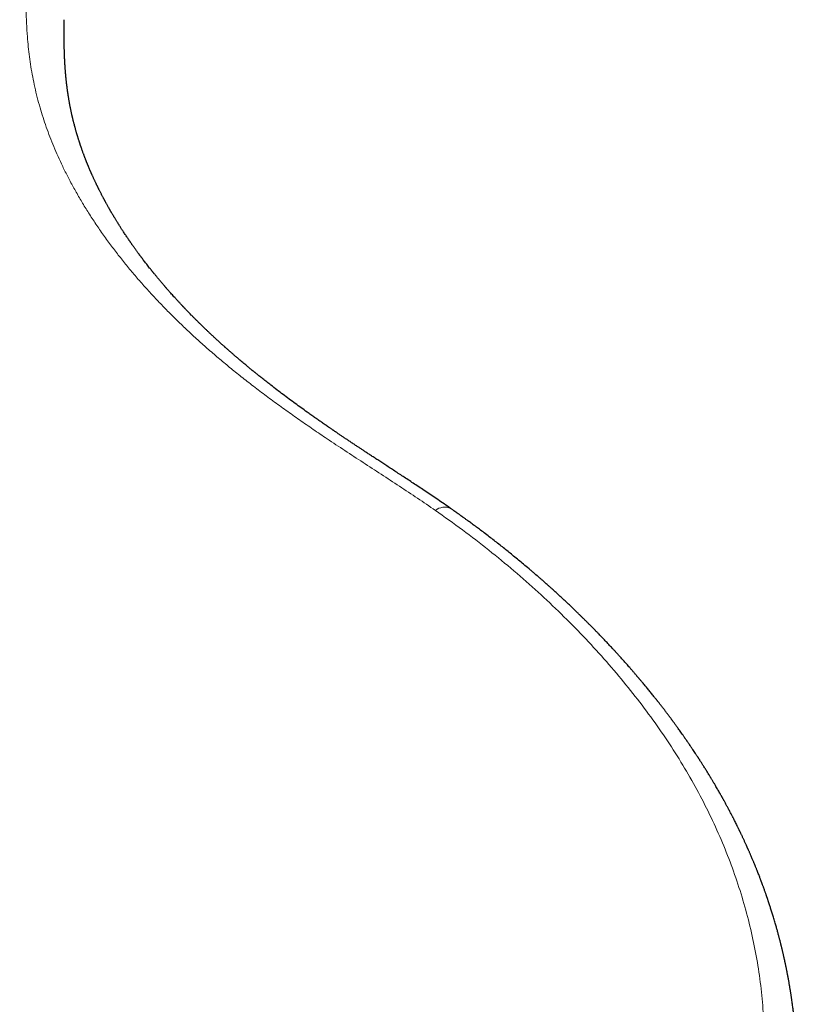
# Model space of a CAD drawing. Header units: millimetres. Extents: x 8 to 1023, y 12 to 832.
# Tile 57 of 256: x 653 to 699, y 332 to 391. Entities that reach past the tile are written whole.
import ezdxf

# ---------------------------------------------------------------- set-up
doc = ezdxf.new("R2010")
doc.units = ezdxf.units.MM

msp = doc.modelspace()

# ---------------------------------------------------------------- linework, layer by layer
at = {"color": 7, "linetype": 'Continuous', "lineweight": 30}
msp.add_line((655.377, 390.689), (655.377, 390.685), dxfattribs=at)
at = {"color": 8, "linetype": 'Continuous', "lineweight": 0}
msp.add_arc((677.996, 360.836), 0.88, 66.14956, 128.55305, dxfattribs=at)
for points, knots in [([(677.448, 361.524), (677.095, 361.767), (676.388, 362.252), (675.309, 362.964), (674.226, 363.671), (673.144, 364.373), (672.069, 365.077), (671.082, 365.732), (670.182, 366.341), (669.369, 366.902), (668.569, 367.467), (667.784, 368.036), (667.015, 368.611), (666.274, 369.181), (665.562, 369.746), (664.879, 370.307), (664.213, 370.871), (663.567, 371.438), (662.94, 372.009), (662.333, 372.583), (661.746, 373.158), (661.17, 373.745), (660.606, 374.343), (660.056, 374.951), (659.529, 375.559), (659.025, 376.168), (658.543, 376.777), (658.069, 377.404), (657.607, 378.048), (657.157, 378.709), (656.733, 379.368), (656.335, 380.024), (655.963, 380.677), (655.616, 381.327), (655.303, 381.955), (655.022, 382.562), (654.769, 383.148), (654.536, 383.73), (654.323, 384.308), (654.129, 384.883), (653.949, 385.47), (653.785, 386.07), (653.639, 386.682), (653.513, 387.289), (653.407, 387.891), (653.321, 388.489), (653.251, 389.082), (653.192, 389.746), (653.15, 390.479), (653.125, 391.279), (653.115, 392.076), (653.116, 392.604), (653.116, 392.869)], [0, 0, 0, 0, 0.023308, 0.046619, 0.069939, 0.093268, 0.116609, 0.139954, 0.158296, 0.176639, 0.194983, 0.213333, 0.231686, 0.250041, 0.267563, 0.285086, 0.302611, 0.32014, 0.337672, 0.355207, 0.372743, 0.39028, 0.408652, 0.427023, 0.445393, 0.463763, 0.482135, 0.500509, 0.520556, 0.540603, 0.56065, 0.580694, 0.600735, 0.620774, 0.640812, 0.659178, 0.677543, 0.695905, 0.714264, 0.732617, 0.750962, 0.770963, 0.79095, 0.810923, 0.830883, 0.850831, 0.870766, 0.890686, 0.91805, 0.94539, 0.972706, 1, 1, 1, 1]), ([(600.486, 361.524), (599.943, 361.139), (598.859, 360.37), (597.304, 359.168), (595.806, 357.934), (594.372, 356.669), (593.001, 355.374), (591.697, 354.053), (590.46, 352.707), (589.292, 351.339), (588.195, 349.95), (587.171, 348.54), (586.22, 347.111), (585.345, 345.663), (584.548, 344.198), (583.828, 342.714), (583.186, 341.212), (582.623, 339.694), (582.138, 338.161), (581.734, 336.614), (581.41, 335.054), (581.167, 333.484), (581.005, 331.906), (580.927, 330.323), (580.931, 328.735), (581.019, 327.15), (581.191, 325.568), (581.445, 323.993), (581.781, 322.428), (582.199, 320.873), (582.697, 319.332), (583.275, 317.807), (583.933, 316.301), (584.67, 314.815), (585.485, 313.352), (586.378, 311.914), (587.346, 310.501), (588.387, 309.116), (589.501, 307.759), (590.684, 306.433), (591.935, 305.138), (593.253, 303.876), (594.636, 302.65), (596.081, 301.46), (597.588, 300.309), (599.155, 299.199), (600.778, 298.13), (602.457, 297.106), (604.187, 296.126), (605.967, 295.193), (607.793, 294.308), (609.664, 293.472), (611.577, 292.687), (613.529, 291.955), (615.518, 291.276), (617.541, 290.653), (619.594, 290.086), (621.676, 289.577), (623.783, 289.126), (625.911, 288.733), (628.058, 288.399), (630.221, 288.125), (632.396, 287.91), (634.581, 287.757), (636.772, 287.664), (638.967, 287.633), (641.161, 287.664), (643.353, 287.757), (645.537, 287.911), (647.713, 288.125), (649.875, 288.4), (652.023, 288.734), (654.151, 289.126), (656.258, 289.578), (658.339, 290.087), (660.393, 290.653), (662.416, 291.277), (664.405, 291.955), (666.357, 292.688), (668.27, 293.473), (670.141, 294.308), (671.967, 295.193), (673.747, 296.126), (675.477, 297.106), (677.155, 298.13), (678.779, 299.199), (680.346, 300.309), (681.853, 301.46), (683.298, 302.65), (684.681, 303.877), (685.998, 305.138), (687.25, 306.433), (688.433, 307.76), (689.546, 309.117), (690.588, 310.502), (691.556, 311.915), (692.448, 313.354), (693.263, 314.817), (694, 316.303), (694.658, 317.809), (695.237, 319.333), (695.735, 320.873), (696.153, 322.428), (696.489, 323.994), (696.743, 325.569), (696.915, 327.151), (697.003, 328.736), (697.008, 330.323), (696.929, 331.907), (696.767, 333.485), (696.524, 335.055), (696.2, 336.614), (695.795, 338.161), (695.311, 339.694), (694.748, 341.213), (694.106, 342.714), (693.386, 344.199), (692.588, 345.664), (691.714, 347.112), (690.763, 348.541), (689.739, 349.95), (688.642, 351.34), (687.474, 352.708), (686.237, 354.054), (684.932, 355.375), (683.562, 356.67), (682.127, 357.935), (680.63, 359.168), (679.075, 360.37), (677.99, 361.14), (677.448, 361.524)], [0, 0, 0, 0, 0.007801, 0.015596, 0.023386, 0.031171, 0.038953, 0.046732, 0.05451, 0.062288, 0.070068, 0.077851, 0.085639, 0.093433, 0.101237, 0.109051, 0.116871, 0.124696, 0.132525, 0.140359, 0.148195, 0.156032, 0.163869, 0.171705, 0.179538, 0.187365, 0.195188, 0.203007, 0.210823, 0.218636, 0.226448, 0.234258, 0.242068, 0.249878, 0.257689, 0.2655, 0.273313, 0.281126, 0.28894, 0.296756, 0.304573, 0.312391, 0.32021, 0.328029, 0.335849, 0.343669, 0.351489, 0.359308, 0.367128, 0.374947, 0.382766, 0.390584, 0.398402, 0.406219, 0.414036, 0.421852, 0.429668, 0.437484, 0.445299, 0.453114, 0.460928, 0.468742, 0.476556, 0.484371, 0.492185, 0.5, 0.507814, 0.515629, 0.523443, 0.531257, 0.539072, 0.546886, 0.554701, 0.562516, 0.570332, 0.578148, 0.585965, 0.593782, 0.601599, 0.609416, 0.617234, 0.625053, 0.632872, 0.640692, 0.648511, 0.656331, 0.664151, 0.671971, 0.67979, 0.687609, 0.695427, 0.703244, 0.71106, 0.718874, 0.726687, 0.734499, 0.742311, 0.750122, 0.757932, 0.765742, 0.773552, 0.781363, 0.789177, 0.796993, 0.804811, 0.812634, 0.820461, 0.828293, 0.83613, 0.843969, 0.851806, 0.859641, 0.867474, 0.875304, 0.88313, 0.890949, 0.898762, 0.906565, 0.914361, 0.922149, 0.929932, 0.937712, 0.94549, 0.953268, 0.961047, 0.968829, 0.976614, 0.984404, 0.992199, 1, 1, 1, 1])]:
    msp.add_open_spline(points, degree=3, knots=knots, dxfattribs=at)
at = {"color": 7, "linetype": 'Continuous', "lineweight": 30}
for points, knots in [([(678.352, 361.641), (678.223, 361.73), (677.97, 361.906), (677.595, 362.162), (677.232, 362.409), (676.879, 362.645), (676.541, 362.87), (676.216, 363.086), (675.905, 363.291), (675.605, 363.487), (675.315, 363.677), (675.035, 363.86), (674.766, 364.036), (674.508, 364.205), (674.263, 364.365), (674.029, 364.518), (673.808, 364.663), (673.603, 364.798), (673.413, 364.923), (673.238, 365.038), (673.072, 365.148), (672.913, 365.253), (672.744, 365.365), (672.566, 365.484), (672.38, 365.608), (672.202, 365.727), (672.032, 365.841), (671.87, 365.951), (671.741, 366.037), (671.646, 366.102), (671.583, 366.145), (671.528, 366.182), (671.481, 366.214), (671.442, 366.241), (671.408, 366.264), (671.374, 366.287), (671.333, 366.315), (671.284, 366.348), (671.228, 366.387), (671.164, 366.431), (671.051, 366.508), (670.889, 366.62), (670.684, 366.762), (670.476, 366.907), (670.267, 367.053), (670.049, 367.207), (669.782, 367.396), (669.47, 367.62), (669.113, 367.879), (668.754, 368.144), (668.393, 368.414), (668.029, 368.69), (667.747, 368.907), (667.545, 369.064), (667.425, 369.158), (667.309, 369.249), (667.2, 369.335), (667.1, 369.415), (667.008, 369.488), (666.926, 369.554), (666.857, 369.609), (666.799, 369.656), (666.753, 369.693), (666.711, 369.727), (666.675, 369.756), (666.645, 369.781), (666.619, 369.802), (666.594, 369.822), (666.563, 369.847), (666.522, 369.881), (666.469, 369.925), (666.407, 369.975), (666.337, 370.034), (666.258, 370.099), (666.166, 370.175), (666.061, 370.263), (665.948, 370.358), (665.834, 370.454), (665.709, 370.561), (665.571, 370.679), (665.421, 370.809), (665.295, 370.919), (665.196, 371.006), (665.127, 371.066), (665.069, 371.118), (665.023, 371.158), (664.988, 371.19), (664.957, 371.217), (664.923, 371.247), (664.885, 371.281), (664.843, 371.319), (664.788, 371.369), (664.72, 371.43), (664.638, 371.505), (664.539, 371.595), (664.422, 371.702), (664.286, 371.828), (664.143, 371.962), (664.023, 372.074), (663.931, 372.162), (663.871, 372.219), (663.816, 372.271), (663.769, 372.316), (663.73, 372.355), (663.695, 372.388), (663.657, 372.424), (663.613, 372.468), (663.558, 372.521), (663.499, 372.579), (663.419, 372.657), (663.318, 372.757), (663.195, 372.879), (663.068, 373.006), (662.888, 373.19), (662.736, 373.345), (662.615, 373.471), (662.575, 373.513), (662.54, 373.55), (662.511, 373.58), (662.487, 373.605), (662.469, 373.625), (662.454, 373.641), (662.438, 373.657), (662.419, 373.678), (662.39, 373.709), (662.35, 373.751), (662.299, 373.805), (662.223, 373.887), (662.127, 373.991), (662.017, 374.111), (661.914, 374.223), (661.82, 374.327), (661.732, 374.426), (661.662, 374.505), (661.607, 374.567), (661.565, 374.614), (661.526, 374.658), (661.491, 374.698), (661.462, 374.732), (661.438, 374.759), (661.416, 374.785), (661.391, 374.814), (661.358, 374.851), (661.318, 374.899), (661.268, 374.957), (661.212, 375.022), (661.153, 375.092), (661.09, 375.166), (661.026, 375.243), (660.966, 375.314), (660.912, 375.379), (660.864, 375.438), (660.815, 375.497), (660.768, 375.554), (660.726, 375.606), (660.69, 375.65), (660.662, 375.685), (660.637, 375.716), (660.613, 375.746), (660.584, 375.782), (660.549, 375.826), (660.509, 375.876), (660.422, 375.985), (660.299, 376.142), (660.144, 376.342), (660.037, 376.484), (659.969, 376.574), (659.939, 376.614), (659.913, 376.649), (659.891, 376.678), (659.875, 376.7), (659.862, 376.717), (659.85, 376.734), (659.836, 376.753), (659.815, 376.781), (659.787, 376.819), (659.751, 376.868), (659.71, 376.925), (659.665, 376.987), (659.6, 377.076), (659.518, 377.192), (659.44, 377.301), (659.385, 377.38), (659.354, 377.425), (659.325, 377.466), (659.301, 377.501), (659.283, 377.527), (659.269, 377.547), (659.259, 377.562), (659.249, 377.576), (659.238, 377.592), (659.225, 377.611), (659.205, 377.64), (659.179, 377.679), (659.145, 377.729), (659.098, 377.798), (659.042, 377.881), (658.979, 377.977), (658.917, 378.07), (658.858, 378.16), (658.803, 378.245), (658.753, 378.324), (658.711, 378.389), (658.676, 378.445), (658.646, 378.492), (658.616, 378.54), (658.585, 378.59), (658.551, 378.644), (658.514, 378.704), (658.474, 378.768), (658.433, 378.836), (658.395, 378.899), (658.361, 378.955), (658.331, 379.005), (658.301, 379.056), (658.27, 379.107), (658.241, 379.156), (658.217, 379.197), (658.198, 379.23), (658.184, 379.255), (658.172, 379.275), (658.162, 379.292), (658.153, 379.308), (658.141, 379.327), (658.126, 379.354), (658.106, 379.388), (658.082, 379.43), (658.056, 379.477), (658.021, 379.538), (657.981, 379.609), (657.939, 379.684), (657.903, 379.749), (657.873, 379.804), (657.846, 379.854), (657.823, 379.896), (657.803, 379.932), (657.785, 379.965), (657.766, 380.001), (657.744, 380.042), (657.717, 380.092), (657.685, 380.152), (657.65, 380.22), (657.614, 380.289), (657.577, 380.36), (657.541, 380.431), (657.505, 380.501), (657.472, 380.567), (657.442, 380.628), (657.415, 380.682), (657.391, 380.73), (657.37, 380.774), (657.349, 380.815), (657.328, 380.859), (657.304, 380.908), (657.278, 380.963), (657.249, 381.025), (657.217, 381.091), (657.185, 381.16), (657.154, 381.227), (657.124, 381.294), (657.095, 381.357), (657.069, 381.413), (657.048, 381.461), (657.029, 381.503), (657.013, 381.54), (656.998, 381.574), (656.983, 381.608), (656.967, 381.645), (656.949, 381.686), (656.931, 381.729), (656.911, 381.774), (656.892, 381.819), (656.871, 381.869), (656.849, 381.922), (656.827, 381.973), (656.809, 382.018), (656.794, 382.055), (656.782, 382.084), (656.773, 382.107), (656.765, 382.126), (656.756, 382.147), (656.746, 382.173), (656.731, 382.209), (656.714, 382.253), (656.695, 382.301), (656.677, 382.346), (656.661, 382.387), (656.643, 382.433), (656.624, 382.483), (656.603, 382.537), (656.584, 382.587), (656.565, 382.637), (656.544, 382.694), (656.519, 382.762), (656.49, 382.842), (656.459, 382.928), (656.428, 383.016), (656.402, 383.09), (656.382, 383.149), (656.368, 383.191), (656.356, 383.226), (656.345, 383.258), (656.335, 383.289), (656.323, 383.323), (656.308, 383.369), (656.29, 383.425), (656.268, 383.492), (656.246, 383.563), (656.222, 383.638), (656.201, 383.707), (656.182, 383.769), (656.166, 383.82), (656.153, 383.865), (656.141, 383.906), (656.128, 383.948), (656.115, 383.993), (656.101, 384.043), (656.085, 384.098), (656.068, 384.158), (656.051, 384.223), (656.029, 384.302), (656.005, 384.392), (655.979, 384.49), (655.957, 384.575), (655.939, 384.649), (655.923, 384.712), (655.909, 384.771), (655.896, 384.825), (655.885, 384.874), (655.874, 384.918), (655.865, 384.957), (655.856, 384.996), (655.847, 385.037), (655.837, 385.083), (655.827, 385.13), (655.815, 385.183), (655.803, 385.24), (655.789, 385.305), (655.776, 385.37), (655.763, 385.435), (655.751, 385.497), (655.739, 385.557), (655.728, 385.613), (655.718, 385.666), (655.71, 385.713), (655.702, 385.756), (655.694, 385.798), (655.686, 385.844), (655.677, 385.896), (655.666, 385.959), (655.655, 386.029), (655.643, 386.102), (655.633, 386.167), (655.624, 386.224), (655.616, 386.274), (655.609, 386.32), (655.603, 386.362), (655.597, 386.405), (655.59, 386.455), (655.582, 386.512), (655.573, 386.577), (655.564, 386.643), (655.556, 386.709), (655.547, 386.777), (655.539, 386.849), (655.53, 386.923), (655.522, 387), (655.514, 387.072), (655.507, 387.138), (655.501, 387.199), (655.495, 387.257), (655.49, 387.312), (655.485, 387.357), (655.482, 387.394), (655.479, 387.426), (655.476, 387.459), (655.473, 387.495), (655.469, 387.544), (655.464, 387.607), (655.458, 387.685), (655.453, 387.754), (655.448, 387.815), (655.445, 387.863), (655.442, 387.907), (655.44, 387.947), (655.438, 387.981), (655.436, 388.014), (655.434, 388.048), (655.431, 388.084), (655.429, 388.129), (655.426, 388.181), (655.423, 388.242), (655.42, 388.305), (655.416, 388.372), (655.413, 388.443), (655.41, 388.513), (655.408, 388.581), (655.405, 388.643), (655.403, 388.698), (655.402, 388.748), (655.4, 388.797), (655.398, 388.848), (655.397, 388.904), (655.395, 388.966), (655.394, 389.03), (655.392, 389.095), (655.391, 389.16), (655.389, 389.229), (655.388, 389.3), (655.387, 389.374), (655.386, 389.444), (655.385, 389.506), (655.384, 389.555), (655.384, 389.597), (655.383, 389.627), (655.383, 389.649), (655.383, 389.663), (655.383, 389.679), (655.383, 389.699), (655.382, 389.725), (655.382, 389.759), (655.382, 389.799), (655.381, 389.845), (655.381, 389.899), (655.381, 389.959), (655.38, 390.026), (655.38, 390.1), (655.38, 390.181), (655.38, 390.269), (655.38, 390.363), (655.379, 390.464), (655.38, 390.572), (655.38, 390.647), (655.38, 390.685)], [0, 0, 0, 0, 0.008796, 0.017292, 0.025493, 0.033404, 0.04103, 0.048246, 0.055193, 0.061876, 0.068296, 0.07458, 0.080596, 0.086346, 0.091832, 0.097057, 0.10202, 0.106725, 0.110906, 0.11486, 0.118591, 0.122186, 0.125678, 0.130098, 0.134343, 0.138415, 0.142315, 0.146042, 0.149597, 0.151208, 0.152672, 0.153949, 0.155041, 0.155947, 0.156622, 0.157393, 0.158347, 0.159483, 0.160802, 0.162304, 0.163948, 0.168681, 0.173707, 0.178442, 0.18341, 0.18861, 0.194043, 0.202582, 0.21128, 0.220132, 0.229139, 0.238299, 0.247614, 0.250722, 0.253846, 0.256908, 0.259749, 0.262367, 0.264761, 0.266931, 0.268878, 0.27025, 0.271485, 0.272582, 0.273541, 0.274362, 0.275046, 0.275615, 0.276351, 0.277505, 0.278946, 0.280618, 0.28252, 0.284651, 0.287013, 0.290073, 0.293206, 0.296346, 0.299492, 0.303698, 0.307915, 0.31214, 0.314427, 0.316404, 0.318072, 0.319431, 0.320341, 0.321153, 0.322117, 0.323243, 0.324489, 0.325812, 0.328042, 0.33046, 0.333065, 0.336836, 0.340893, 0.345229, 0.349845, 0.351805, 0.353708, 0.35539, 0.35685, 0.358087, 0.359103, 0.360083, 0.361599, 0.363312, 0.365211, 0.3672, 0.370925, 0.374869, 0.379021, 0.383215, 0.392593, 0.394064, 0.395429, 0.396607, 0.397599, 0.398404, 0.399023, 0.399459, 0.399946, 0.400623, 0.401491, 0.402915, 0.404664, 0.406741, 0.410849, 0.414715, 0.418333, 0.421705, 0.424839, 0.427836, 0.429373, 0.43088, 0.432354, 0.433681, 0.434759, 0.435575, 0.436353, 0.437282, 0.438362, 0.43999, 0.441873, 0.444006, 0.446286, 0.44867, 0.451158, 0.45375, 0.455593, 0.457485, 0.459426, 0.461363, 0.463056, 0.464474, 0.465618, 0.466489, 0.467414, 0.468582, 0.469994, 0.47165, 0.473482, 0.480633, 0.486909, 0.493073, 0.494438, 0.495784, 0.496949, 0.497891, 0.498607, 0.499095, 0.499588, 0.500217, 0.500983, 0.502315, 0.503927, 0.505817, 0.5079, 0.51003, 0.514553, 0.519268, 0.520789, 0.522321, 0.523693, 0.524837, 0.525751, 0.526339, 0.526768, 0.52719, 0.527723, 0.528367, 0.529123, 0.530535, 0.532221, 0.534098, 0.537324, 0.540479, 0.543564, 0.546577, 0.549442, 0.552036, 0.554357, 0.556001, 0.557574, 0.559093, 0.560721, 0.562553, 0.56455, 0.566721, 0.568992, 0.571356, 0.572984, 0.574654, 0.576366, 0.578119, 0.579814, 0.581276, 0.58226, 0.583098, 0.583791, 0.584338, 0.584779, 0.585385, 0.586293, 0.58746, 0.588885, 0.590532, 0.592147, 0.595086, 0.597717, 0.599806, 0.601658, 0.603336, 0.604851, 0.605944, 0.607006, 0.608225, 0.60961, 0.611162, 0.613402, 0.615724, 0.618113, 0.620505, 0.62296, 0.625429, 0.627707, 0.629773, 0.631628, 0.633288, 0.634739, 0.636142, 0.63761, 0.639297, 0.641202, 0.643324, 0.645706, 0.648071, 0.650419, 0.65275, 0.655024, 0.656992, 0.658662, 0.660038, 0.661367, 0.662499, 0.663693, 0.664948, 0.666358, 0.668002, 0.669456, 0.671054, 0.672796, 0.674681, 0.676655, 0.678197, 0.679487, 0.680523, 0.681306, 0.681842, 0.682569, 0.683496, 0.684624, 0.686442, 0.688154, 0.689739, 0.691196, 0.692527, 0.694611, 0.696527, 0.698325, 0.700018, 0.701836, 0.704446, 0.707329, 0.710466, 0.713677, 0.716796, 0.718502, 0.720028, 0.721308, 0.722348, 0.723427, 0.724679, 0.726104, 0.728375, 0.730822, 0.733405, 0.736126, 0.738963, 0.741041, 0.742895, 0.744526, 0.745971, 0.747451, 0.749149, 0.750953, 0.752956, 0.75517, 0.757593, 0.76013, 0.763961, 0.767592, 0.771019, 0.773503, 0.775868, 0.778083, 0.780104, 0.781932, 0.783567, 0.785038, 0.786358, 0.787919, 0.789692, 0.791487, 0.793267, 0.795578, 0.797981, 0.800528, 0.802923, 0.805339, 0.807607, 0.809726, 0.811699, 0.813561, 0.815074, 0.816589, 0.818331, 0.820313, 0.822536, 0.825513, 0.828274, 0.83082, 0.83291, 0.834823, 0.836557, 0.838111, 0.839677, 0.841428, 0.843771, 0.846285, 0.848798, 0.851304, 0.85389, 0.8566, 0.859477, 0.862439, 0.865354, 0.867722, 0.870057, 0.872348, 0.874441, 0.876288, 0.877567, 0.878724, 0.879968, 0.881343, 0.882848, 0.885615, 0.888568, 0.891686, 0.893602, 0.89549, 0.897184, 0.898678, 0.899994, 0.901154, 0.90241, 0.903795, 0.905311, 0.907486, 0.90977, 0.912117, 0.914703, 0.917363, 0.920092, 0.922683, 0.925013, 0.927107, 0.928933, 0.930653, 0.932529, 0.934665, 0.936975, 0.939445, 0.941766, 0.944197, 0.946737, 0.949386, 0.952146, 0.954976, 0.957134, 0.95898, 0.960512, 0.961729, 0.962366, 0.962864, 0.963349, 0.964072, 0.96504, 0.966252, 0.967708, 0.96941, 0.971357, 0.973549, 0.975988, 0.978674, 0.981606, 0.984786, 0.988215, 0.991893, 0.995821, 1, 1, 1, 1]), ([(698.952, 327.51), (698.953, 327.549), (698.953, 327.632), (698.954, 327.758), (698.954, 327.873), (698.954, 327.973), (698.954, 328.057), (698.953, 328.136), (698.952, 328.207), (698.952, 328.269), (698.951, 328.322), (698.95, 328.365), (698.95, 328.399), (698.949, 328.43), (698.949, 328.466), (698.948, 328.512), (698.946, 328.583), (698.944, 328.674), (698.941, 328.779), (698.938, 328.877), (698.935, 328.967), (698.933, 329.039), (698.931, 329.093), (698.929, 329.132), (698.928, 329.167), (698.926, 329.2), (698.925, 329.229), (698.924, 329.258), (698.922, 329.293), (698.92, 329.338), (698.918, 329.394), (698.915, 329.458), (698.911, 329.525), (698.907, 329.596), (698.903, 329.668), (698.899, 329.74), (698.895, 329.811), (698.891, 329.881), (698.887, 329.947), (698.883, 330.004), (698.88, 330.047), (698.878, 330.081), (698.875, 330.111), (698.873, 330.147), (698.87, 330.191), (698.866, 330.245), (698.86, 330.32), (698.853, 330.412), (698.845, 330.516), (698.836, 330.621), (698.827, 330.726), (698.817, 330.828), (698.809, 330.919), (698.802, 330.992), (698.796, 331.054), (698.79, 331.11), (698.784, 331.172), (698.776, 331.24), (698.767, 331.33), (698.755, 331.439), (698.741, 331.562), (698.727, 331.68), (698.714, 331.79), (698.699, 331.906), (698.683, 332.032), (698.664, 332.173), (698.644, 332.321), (698.625, 332.452), (698.61, 332.561), (698.598, 332.641), (698.587, 332.715), (698.575, 332.789), (698.563, 332.868), (698.55, 332.953), (698.535, 333.043), (698.52, 333.137), (698.504, 333.233), (698.488, 333.322), (698.474, 333.404), (698.461, 333.479), (698.448, 333.553), (698.435, 333.626), (698.424, 333.688), (698.414, 333.739), (698.407, 333.778), (698.401, 333.812), (698.395, 333.843), (698.389, 333.872), (698.383, 333.903), (698.376, 333.943), (698.366, 333.993), (698.355, 334.052), (698.343, 334.114), (698.33, 334.176), (698.317, 334.243), (698.303, 334.313), (698.288, 334.387), (698.273, 334.458), (698.259, 334.526), (698.247, 334.581), (698.238, 334.624), (698.231, 334.657), (698.225, 334.686), (698.219, 334.712), (698.213, 334.739), (698.207, 334.77), (698.198, 334.81), (698.187, 334.86), (698.175, 334.916), (698.161, 334.977), (698.148, 335.036), (698.133, 335.102), (698.116, 335.174), (698.099, 335.249), (698.082, 335.322), (698.065, 335.391), (698.049, 335.457), (698.035, 335.518), (698.022, 335.57), (698.011, 335.615), (698.001, 335.656), (697.99, 335.702), (697.975, 335.759), (697.958, 335.829), (697.937, 335.909), (697.916, 335.991), (697.895, 336.072), (697.875, 336.151), (697.851, 336.241), (697.825, 336.339), (697.796, 336.445), (697.768, 336.547), (697.74, 336.649), (697.71, 336.755), (697.678, 336.868), (697.641, 336.996), (697.6, 337.134), (697.558, 337.275), (697.519, 337.406), (697.481, 337.528), (697.445, 337.645), (697.408, 337.761), (697.373, 337.87), (697.339, 337.976), (697.305, 338.081), (697.268, 338.194), (697.234, 338.296), (697.205, 338.38), (697.185, 338.44), (697.167, 338.493), (697.152, 338.537), (697.14, 338.573), (697.129, 338.605), (697.117, 338.64), (697.102, 338.682), (697.084, 338.734), (697.062, 338.795), (697.039, 338.862), (697.016, 338.927), (696.995, 338.986), (696.976, 339.038), (696.956, 339.092), (696.936, 339.148), (696.915, 339.205), (696.894, 339.261), (696.876, 339.312), (696.86, 339.354), (696.848, 339.387), (696.839, 339.411), (696.831, 339.431), (696.824, 339.452), (696.815, 339.474), (696.803, 339.508), (696.785, 339.554), (696.762, 339.615), (696.733, 339.69), (696.699, 339.781), (696.657, 339.887), (696.612, 340.003), (696.571, 340.107), (696.535, 340.196), (696.506, 340.269), (696.476, 340.342), (696.448, 340.41), (696.425, 340.468), (696.402, 340.524), (696.376, 340.585), (696.346, 340.659), (696.313, 340.737), (696.277, 340.822), (696.237, 340.917), (696.199, 341.005), (696.165, 341.084), (696.136, 341.152), (696.105, 341.222), (696.075, 341.29), (696.049, 341.35), (696.028, 341.396), (696.014, 341.429), (696.002, 341.455), (695.99, 341.481), (695.977, 341.512), (695.961, 341.547), (695.94, 341.594), (695.912, 341.656), (695.878, 341.73), (695.843, 341.807), (695.808, 341.883), (695.774, 341.958), (695.74, 342.031), (695.705, 342.104), (695.671, 342.177), (695.638, 342.247), (695.608, 342.31), (695.582, 342.363), (695.561, 342.407), (695.545, 342.442), (695.53, 342.473), (695.513, 342.507), (695.492, 342.55), (695.468, 342.6), (695.439, 342.658), (695.397, 342.744), (695.344, 342.851), (695.284, 342.973), (695.228, 343.082), (695.178, 343.181), (695.135, 343.265), (695.096, 343.342), (695.058, 343.416), (695.015, 343.498), (694.967, 343.59), (694.916, 343.687), (694.866, 343.781), (694.819, 343.869), (694.775, 343.95), (694.731, 344.033), (694.686, 344.115), (694.641, 344.197), (694.601, 344.271), (694.565, 344.335), (694.536, 344.389), (694.51, 344.435), (694.487, 344.477), (694.464, 344.517), (694.44, 344.56), (694.413, 344.609), (694.382, 344.664), (694.317, 344.777), (694.22, 344.947), (694.119, 345.121), (694.046, 345.246), (694.002, 345.319), (693.959, 345.393), (693.917, 345.463), (693.879, 345.528), (693.845, 345.583), (693.817, 345.63), (693.79, 345.674), (693.761, 345.722), (693.728, 345.777), (693.687, 345.845), (693.637, 345.925), (693.582, 346.016), (693.524, 346.109), (693.465, 346.202), (693.406, 346.296), (693.351, 346.384), (693.3, 346.465), (693.254, 346.537), (693.211, 346.605), (693.172, 346.665), (693.139, 346.716), (693.11, 346.76), (693.086, 346.798), (693.062, 346.835), (693.036, 346.875), (693.005, 346.922), (692.97, 346.975), (692.923, 347.047), (692.863, 347.138), (692.79, 347.248), (692.723, 347.349), (692.661, 347.44), (692.607, 347.519), (692.553, 347.599), (692.502, 347.673), (692.458, 347.738), (692.424, 347.787), (692.4, 347.823), (692.381, 347.85), (692.361, 347.879), (692.334, 347.918), (692.299, 347.969), (692.257, 348.029), (692.196, 348.116), (692.121, 348.222), (692.036, 348.342), (691.957, 348.453), (691.885, 348.553), (691.819, 348.645), (691.758, 348.728), (691.702, 348.805), (691.651, 348.876), (691.605, 348.938), (691.569, 348.987), (691.542, 349.024), (691.521, 349.052), (691.497, 349.084), (691.469, 349.122), (691.43, 349.174), (691.382, 349.239), (691.326, 349.313), (691.27, 349.388), (691.214, 349.462), (691.158, 349.536), (691.101, 349.61), (691.023, 349.713), (690.919, 349.847), (690.817, 349.978), (690.742, 350.074), (690.7, 350.127), (690.667, 350.17), (690.642, 350.202), (690.621, 350.228), (690.602, 350.253), (690.578, 350.283), (690.548, 350.32), (690.513, 350.364), (690.472, 350.416), (690.418, 350.483), (690.351, 350.568), (690.271, 350.666), (690.19, 350.766), (690.11, 350.865), (690.03, 350.962), (689.95, 351.059), (689.871, 351.154), (689.801, 351.239), (689.739, 351.313), (689.688, 351.373), (689.642, 351.428), (689.602, 351.476), (689.567, 351.517), (689.538, 351.552), (689.51, 351.584), (689.481, 351.618), (689.446, 351.66), (689.403, 351.71), (689.352, 351.769), (689.296, 351.835), (689.237, 351.904), (689.176, 351.974), (689.116, 352.043), (689.056, 352.112), (688.953, 352.23), (688.808, 352.395), (688.653, 352.57), (688.531, 352.705), (688.442, 352.804), (688.367, 352.886), (688.309, 352.95), (688.27, 352.993), (688.239, 353.027), (688.215, 353.053), (688.194, 353.077), (688.17, 353.103), (688.14, 353.135), (688.104, 353.175), (688.06, 353.222), (688.011, 353.275), (687.942, 353.35), (687.854, 353.444), (687.751, 353.555), (687.648, 353.664), (687.547, 353.77), (687.45, 353.872), (687.355, 353.971), (687.263, 354.067), (687.182, 354.151), (687.114, 354.222), (687.059, 354.278), (687.012, 354.326), (686.972, 354.367), (686.937, 354.403), (686.886, 354.455), (686.813, 354.529), (686.71, 354.633), (686.592, 354.752), (686.459, 354.885), (686.329, 355.014), (686.204, 355.138), (686.084, 355.256), (685.957, 355.379), (685.824, 355.508), (685.681, 355.645), (685.528, 355.792), (685.365, 355.947), (685.192, 356.109), (685.009, 356.279), (684.816, 356.458), (684.646, 356.614), (684.503, 356.744), (684.388, 356.848), (684.271, 356.954), (684.154, 357.058), (684.043, 357.157), (683.94, 357.248), (683.848, 357.329), (683.765, 357.402), (683.693, 357.466), (683.63, 357.52), (683.578, 357.566), (683.538, 357.601), (683.509, 357.626), (683.486, 357.646), (683.463, 357.666), (683.435, 357.69), (683.402, 357.718), (683.36, 357.755), (683.307, 357.8), (683.244, 357.854), (683.172, 357.916), (683.094, 357.982), (682.931, 358.121), (682.601, 358.399), (682.207, 358.724), (681.833, 359.028), (681.564, 359.244), (681.288, 359.463), (681.006, 359.683), (680.719, 359.905), (680.428, 360.128), (680.189, 360.309), (680.007, 360.445), (679.884, 360.537), (679.761, 360.628), (679.642, 360.716), (679.531, 360.797), (679.432, 360.87), (679.344, 360.934), (679.267, 360.989), (679.202, 361.037), (679.148, 361.075), (679.106, 361.106), (679.079, 361.125), (679.064, 361.136), (679.056, 361.142), (679.045, 361.15), (679.027, 361.163), (679, 361.182), (678.965, 361.207), (678.922, 361.238), (678.864, 361.279), (678.791, 361.331), (678.701, 361.395), (678.597, 361.469), (678.479, 361.552), (678.396, 361.61), (678.352, 361.641)], [0, 0, 0, 0, 0.002962, 0.006188, 0.009678, 0.01186, 0.01413, 0.016278, 0.018173, 0.019815, 0.021204, 0.02234, 0.023223, 0.023897, 0.024828, 0.026021, 0.027475, 0.0304, 0.033141, 0.035688, 0.03804, 0.040188, 0.041282, 0.042291, 0.043216, 0.044056, 0.044812, 0.045494, 0.046365, 0.047534, 0.049004, 0.050767, 0.05256, 0.05425, 0.056307, 0.058186, 0.059889, 0.061891, 0.063616, 0.065098, 0.066337, 0.067028, 0.067738, 0.068675, 0.06984, 0.071235, 0.072858, 0.075721, 0.078469, 0.081056, 0.083982, 0.086665, 0.089054, 0.09114, 0.092421, 0.093879, 0.095515, 0.09733, 0.099255, 0.102608, 0.105843, 0.108947, 0.111857, 0.114567, 0.118036, 0.121793, 0.125715, 0.129747, 0.132122, 0.134226, 0.136064, 0.137956, 0.140109, 0.142286, 0.144678, 0.147213, 0.149745, 0.152272, 0.154252, 0.156229, 0.158203, 0.160169, 0.161984, 0.163137, 0.164171, 0.165085, 0.16588, 0.166568, 0.167375, 0.168391, 0.169748, 0.171355, 0.173037, 0.174687, 0.176304, 0.178315, 0.180273, 0.182179, 0.183995, 0.185618, 0.186571, 0.187438, 0.188218, 0.188912, 0.189541, 0.190348, 0.191406, 0.192714, 0.194272, 0.195934, 0.197517, 0.199021, 0.201224, 0.203232, 0.205044, 0.206987, 0.208748, 0.210373, 0.21186, 0.212932, 0.213952, 0.215147, 0.216562, 0.218533, 0.220762, 0.222978, 0.225142, 0.227256, 0.229319, 0.232329, 0.235136, 0.237802, 0.240529, 0.243345, 0.246367, 0.249629, 0.253652, 0.257487, 0.261003, 0.264248, 0.267378, 0.270458, 0.27366, 0.276235, 0.279048, 0.282128, 0.285474, 0.287308, 0.288965, 0.290394, 0.291593, 0.292563, 0.293304, 0.294217, 0.295376, 0.296782, 0.298434, 0.300312, 0.302299, 0.30369, 0.305123, 0.306598, 0.308116, 0.309675, 0.31127, 0.312696, 0.313853, 0.314741, 0.31536, 0.315842, 0.31639, 0.317008, 0.317694, 0.31913, 0.320798, 0.322698, 0.325314, 0.328222, 0.331405, 0.334863, 0.336784, 0.33878, 0.340853, 0.342808, 0.34439, 0.345599, 0.347464, 0.349476, 0.351636, 0.353949, 0.356537, 0.359451, 0.361226, 0.363102, 0.365081, 0.367077, 0.368753, 0.370074, 0.370863, 0.371497, 0.372226, 0.373075, 0.374044, 0.375135, 0.377037, 0.379181, 0.381328, 0.383438, 0.385511, 0.387547, 0.389547, 0.391623, 0.393636, 0.395412, 0.396908, 0.398127, 0.399068, 0.399796, 0.400754, 0.401941, 0.403358, 0.405004, 0.406835, 0.410579, 0.413986, 0.417057, 0.419816, 0.422298, 0.424189, 0.426255, 0.42858, 0.431164, 0.433977, 0.436851, 0.439133, 0.441438, 0.443765, 0.446114, 0.448483, 0.450711, 0.452415, 0.453931, 0.455261, 0.456405, 0.457464, 0.458676, 0.460072, 0.461652, 0.463388, 0.469735, 0.476193, 0.478328, 0.480447, 0.48255, 0.484626, 0.486504, 0.48812, 0.489406, 0.490573, 0.491936, 0.493513, 0.495304, 0.497787, 0.50046, 0.503149, 0.505852, 0.508571, 0.511305, 0.513464, 0.515617, 0.517588, 0.519326, 0.52083, 0.522101, 0.523138, 0.524129, 0.525306, 0.526668, 0.528216, 0.52995, 0.532958, 0.53616, 0.539552, 0.541811, 0.544146, 0.546555, 0.548792, 0.550695, 0.552265, 0.553119, 0.553827, 0.55462, 0.55573, 0.557233, 0.559084, 0.561075, 0.564905, 0.568451, 0.571714, 0.574693, 0.57739, 0.579807, 0.582139, 0.584229, 0.586078, 0.587685, 0.588572, 0.589364, 0.590246, 0.591383, 0.592772, 0.594906, 0.597164, 0.599402, 0.601618, 0.603813, 0.606003, 0.608277, 0.613018, 0.618133, 0.620057, 0.62166, 0.622939, 0.623896, 0.624554, 0.625259, 0.626173, 0.627296, 0.628628, 0.63017, 0.63192, 0.634759, 0.63782, 0.640849, 0.643846, 0.64681, 0.649741, 0.65264, 0.655507, 0.657505, 0.659385, 0.661059, 0.662527, 0.663788, 0.664827, 0.665715, 0.666738, 0.667944, 0.669534, 0.67136, 0.673421, 0.675574, 0.67772, 0.679857, 0.681986, 0.684108, 0.690724, 0.697255, 0.700326, 0.703378, 0.706405, 0.708009, 0.709342, 0.710403, 0.711192, 0.711807, 0.712603, 0.713621, 0.714861, 0.716324, 0.718009, 0.719916, 0.723333, 0.726881, 0.730322, 0.733656, 0.736883, 0.740003, 0.743017, 0.745921, 0.747959, 0.749739, 0.751263, 0.752529, 0.753592, 0.75469, 0.757517, 0.76065, 0.764634, 0.768884, 0.773401, 0.777038, 0.780832, 0.784781, 0.788924, 0.79337, 0.798127, 0.803194, 0.80846, 0.814025, 0.819888, 0.826049, 0.829395, 0.832823, 0.836333, 0.839888, 0.843205, 0.846225, 0.848947, 0.851371, 0.853498, 0.855327, 0.856859, 0.858087, 0.858833, 0.859406, 0.860058, 0.860866, 0.86183, 0.862948, 0.864547, 0.866383, 0.868457, 0.870766, 0.873154, 0.882519, 0.89916, 0.906555, 0.913967, 0.92159, 0.929455, 0.93715, 0.945059, 0.953184, 0.956435, 0.95972, 0.963038, 0.96627, 0.969202, 0.971831, 0.974156, 0.976178, 0.977897, 0.979312, 0.980423, 0.981231, 0.981431, 0.981598, 0.981856, 0.982333, 0.98303, 0.983946, 0.985083, 0.986439, 0.988455, 0.99082, 0.993532, 0.996592, 1, 1, 1, 1])]:
    msp.add_open_spline(points, degree=3, knots=knots, dxfattribs=at)

doc.saveas('drawing.dxf')
